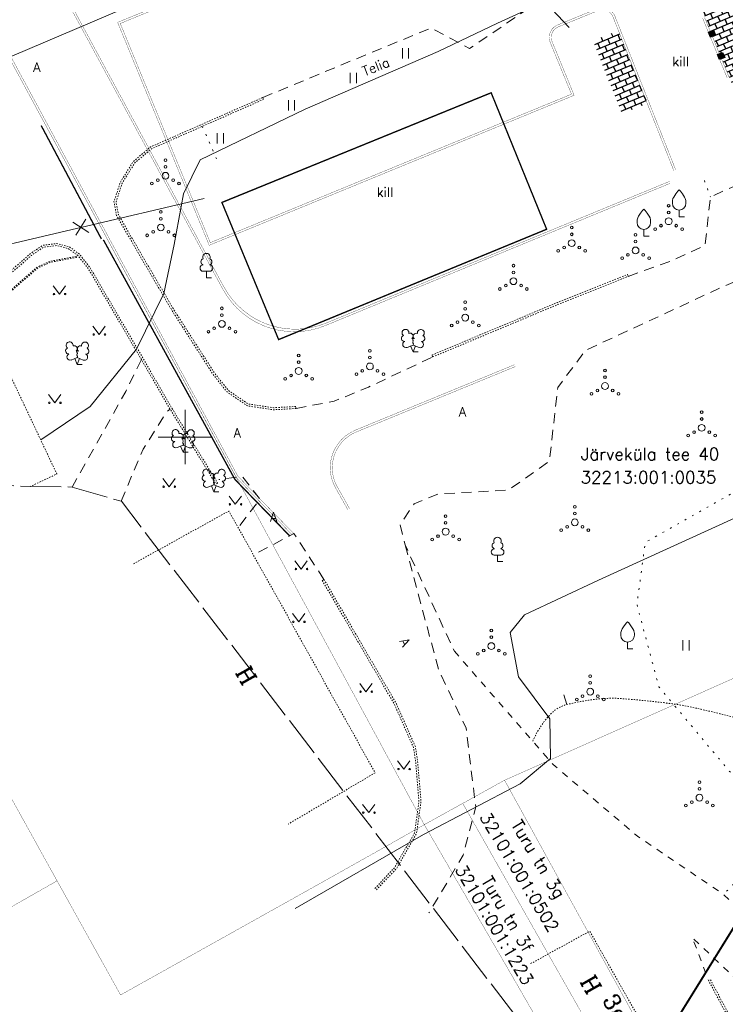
# Model space of a CAD drawing. Header units: metres. Extents: x 685671 to 686635, y 6588408 to 6589199.
# Tile 11 of 34: x 685838 to 685890, y 6588708 to 6588781. Entities that reach past the tile are written whole.
import ezdxf
from ezdxf.enums import TextEntityAlignment as Align

# ---------------------------------------------------------------- set-up
doc = ezdxf.new("R2010")
doc.units = ezdxf.units.M
for name, pattern in [('DASHED2', [0.375, 0.25, -0.125]), ('Kohtla-Järve PPA ühishoone G20$0$AAREKIVI', [0.02001, 0.01, -1e-05, 0.01]), ('Kohtla-Järve PPA ühishoone G20$0$ASFBET', [2.5, 1.5, -1]), ('Kohtla-Järve PPA ühishoone G20$0$HOONEKP', [0.02001, 0.01, -1e-05, 0.01]), ('Kohtla-Järve PPA ühishoone G20$0$ISOPOHI', [0.02001, 0.01, -1e-05, 0.01]), ('Kohtla-Järve PPA ühishoone G20$0$KATASTRIPIIR', [7, 4, -1, 1, -1]), ('Kohtla-Järve PPA ühishoone G20$0$KOLVIK', [1.25, 0.25, -1]), ('Kohtla-Järve PPA ühishoone G20$0$KRUUSKILL', [2, 1, -1]), ('Kohtla-Järve PPA ühishoone G20$0$MYYR', [0.02001, 0.01, -1e-05, 0.01]), ('Kohtla-Järve PPA ühishoone G20$0$TOOPIIR', [7, 6, -1])]:
    doc.linetypes.add(name, pattern=pattern)
for name, color, linetype in [('CON_betoontakistus', 252, 'Continuous'), ('CON_hoone', 7, 'Continuous'), ('CON_kõnnitee', 51, 'Continuous'), ('CON_sõidutee_äärekivi_8cm', 1, 'Continuous')]:
    doc.layers.add(name, color=color, linetype=linetype)
for name, color, linetype, lineweight in [('Kohtla-Järve PPA ühishoone G20$0$AED', 250, 'Continuous', 13), ('Kohtla-Järve PPA ühishoone G20$0$HALJASTUS', 250, 'Continuous', 13), ('Kohtla-Järve PPA ühishoone G20$0$HOONE', 250, 'Continuous', 13), ('Kohtla-Järve PPA ühishoone G20$0$HORISONTAAL-EH2000', 250, 'Continuous', 13), ('Kohtla-Järve PPA ühishoone G20$0$KPKAABEL', 250, 'Continuous', 13), ('Kohtla-Järve PPA ühishoone G20$0$MPKAABEL', 250, 'Continuous', 13), ('Kohtla-Järve PPA ühishoone G20$0$PIIR', 224, 'Continuous', 13), ('Kohtla-Järve PPA ühishoone G20$0$PUU', 250, 'Continuous', 13), ('Kohtla-Järve PPA ühishoone G20$0$SITRASS', 250, 'Continuous', 13), ('Kohtla-Järve PPA ühishoone G20$0$TEE', 250, 'Continuous', 13), ('Kohtla-Järve PPA ühishoone G20$0$TTRASS', 250, 'Continuous', 13), ('Kohtla-Järve PPA ühishoone G20$0$VORK', 250, 'Continuous', 13)]:
    doc.layers.add(name, color=color, linetype=linetype, lineweight=lineweight)
doc.layers.add('Kohtla-Järve PPA ühishoone G20$0$MOOTPIIR', color=250, linetype='Continuous', lineweight=13, plot=False)
doc.styles.add('Kohtla-Järve PPA ühishoone G20$0$romanc', font='romanc.shx')
doc.styles.add('Kohtla-Järve PPA ühishoone G20$0$romans', font='romans.shx')
doc.linetypes.add('Kohtla-Järve PPA ühishoone G20$0$-2T-', pattern='A,10,-1.5,["2T",Kohtla-Järve PPA ühishoone G20$0$romans,S=1.4,R=0,X=-1.4,Y=-0.7],-1.5,10,-3', length=26)
doc.linetypes.add('Kohtla-Järve PPA ühishoone G20$0$-S-', pattern='A,10,-1.5,["S",Kohtla-Järve PPA ühishoone G20$0$romans,S=1.4,R=0,X=-0.7,Y=-0.7],-1.5,10,-3', length=26)
doc.linetypes.add('Kohtla-Järve PPA ühishoone G20$0$EP_KBL', pattern='A,8,-2,[138,mkm.shx,S=1,R=0,X=0,Y=0],1,[138,mkm.shx,S=1,R=0,X=0,Y=0],4,[138,mkm.shx,S=1,R=180,X=0,Y=0],1,[138,mkm.shx,S=1,R=180,X=0,Y=0],-2', length=18)
doc.linetypes.add('Kohtla-Järve PPA ühishoone G20$0$MP_KBL', pattern='A,8,-2,[138,mkm.shx,S=1,R=0,X=0,Y=0],6,[138,mkm.shx,S=1,R=180,X=0,Y=0],-2', length=18)
doc.linetypes.add('Kohtla-Järve PPA ühishoone G20$0$SI_KBL', pattern='A,8,-2,4,[132,mkm.shx,S=0.5,R=0,X=0,Y=0],4,-2', length=20)
pattern_1 = [(23, (0, 0), (-0.158793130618, 0.374093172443), []), (113, (0, 0), (-0.53288630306, 0.215300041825), [0.4064, -0.4064])]

# ---------------------------------------------------------------- blocks, each defined once
blk = doc.blocks.new('Kohtla-Järve PPA ühishoone G20$0$LEHTP2')
at = {"layer": 'Kohtla-Järve PPA ühishoone G20$0$PUU', "linetype": 'Continuous'}
for p, q in [((-0.88, 0.67), (0.01, 1.02)), ((0, 0), (-0.35, 0.88)), ((0, 0), (0.36, 0.88)), ((0.76, 0), (0, 0)), ((0.01, 1.02), (0.89, 0.66))]:
    blk.add_line(p, q, dxfattribs=at)
at = {"layer": 'Kohtla-Järve PPA ühishoone G20$0$PUU', "linetype": 'Continuous', "flags": 128}
blk.add_lwpolyline([(0.01, 2.01), (-0.03, 1.86), (-0.03, 1.82), (-0.01, 1.76), (0.03, 1.69), (0.04, 1.65), (0.01, 1.58), (-0.04, 1.48), (-0.05, 1.43), (-0.04, 1.4), (-0.02, 1.34), (0.05, 1.22), (0.06, 1.18), (0.05, 1.14), (0.02, 1.07), (0.01, 1.02)], dxfattribs=at)
at = {"layer": 'Kohtla-Järve PPA ühishoone G20$0$PUU', "linetype": 'Continuous'}
for centre, radius, start, end in [((-1.11, 2.83), 0.512, 111.5027, 232.5173), ((-1.11, 2.83), 0.512, 350.4856, 111.5002), ((1.16, 2.81), 0.512, 67.6168, 188.6314), ((1.16, 2.81), 0.512, 306.5997, 67.6143), ((-1.26, 2.01), 0.448, 111.4304, 274.4987), ((-1.05, 1.12), 0.475, 111.5014, 291.5004), ((-0.44, 2.33), 0.448, 308.5041, 111.5725), ((0.01, 1.53), 0.475, 66.7655, 111.5015), ((0.48, 2.32), 0.45, 67.7016, 230.5126), ((1.07, 1.1), 0.475, 247.6166, 67.6155), ((1.29, 1.99), 0.448, 264.6183, 67.6866)]:
    blk.add_arc(centre, radius, start, end, dxfattribs=at)
blk = doc.blocks.new('Kohtla-Järve PPA ühishoone G20$0$VILJA1')
at = {"layer": 'Kohtla-Järve PPA ühishoone G20$0$PUU', "linetype": 'Continuous'}
for p, q in [((0, 0), (0, 1)), ((0.8, 0), (0, 0))]:
    blk.add_line(p, q, dxfattribs=at)
at = {"layer": 'Kohtla-Järve PPA ühishoone G20$0$PUU', "linetype": 'Continuous', "flags": 128}
for points in [[(-1, 2), (-1, 2.3), (-0.98, 2.43), (-0.91, 2.69), (-0.79, 2.93), (-0.5, 3.4), (-0.18, 3.81), (0, 4)], [(1, 2), (1, 2.3), (0.98, 2.43), (0.91, 2.69), (0.79, 2.93), (0.5, 3.4), (0.18, 3.81), (0, 4)]]:
    blk.add_lwpolyline(points, dxfattribs=at)
at = {"layer": 'Kohtla-Järve PPA ühishoone G20$0$PUU', "linetype": 'Continuous'}
blk.add_arc((0, 2), 1, 180, 0, dxfattribs=at)
blk = doc.blocks.new('Kohtla-Järve PPA ühishoone G20$0$LEHTP1')
at = {"layer": 'Kohtla-Järve PPA ühishoone G20$0$PUU', "linetype": 'Continuous'}
for p, q in [((0.48, 0.95), (-0.48, 0.95)), ((0, 0), (0, 0.95)), ((0.76, 0), (0, 0))]:
    blk.add_line(p, q, dxfattribs=at)
for centre, radius, start, end in [((0, 3.04), 0.554, 332.5799, 207.4201), ((-0.47, 1.42), 0.475, 90.0016, 269.3953), ((-0.34, 2.35), 0.465, 109.0217, 253.1415), ((0.34, 2.35), 0.465, 286.8508, 70.9859), ((0.47, 1.42), 0.475, 270.6047, 89.9984)]:
    blk.add_arc(centre, radius, start, end, dxfattribs=at)
blk = doc.blocks.new('Kohtla-Järve PPA ühishoone G20$0$VKORIS')
at = {"color": 0, "linetype": 'Continuous'}
for p, q in [((0, 4), (0, -4)), ((-4, 0), (4, 0))]:
    blk.add_line(p, q, dxfattribs=at)
blk = doc.blocks.new('Kohtla-Järve PPA ühishoone G20$0$HEIN')
at = {"color": 0, "linetype": 'Continuous'}
for p, q in [((-0.46, 0.76), (-0.46, -0.76)), ((0.46, 0.76), (0.46, -0.76))]:
    blk.add_line(p, q, dxfattribs=at)
blk = doc.blocks.new('Kohtla-Järve PPA ühishoone G20$0$MURU')
at = {"color": 0, "linetype": 'Continuous'}
for p, q in [((-0.93, 1.21), (0, 0)), ((0, 0), (0.89, 1.21))]:
    blk.add_line(p, q, dxfattribs=at)
for centre in [(-0.8, 0), (0.86, 0)]:
    blk.add_ellipse(centre, major_axis=(0.0778, 0.0778), ratio=1, start_param=5.497787, end_param=11.780972, dxfattribs=at)
blk = doc.blocks.new('Kohtla-Järve PPA ühishoone G20$0$VQSA')
at = {"color": 0, "linetype": 'Continuous'}
for centre, radius in [((0, 2.3), 0.2), ((0, 1.3), 0.2), ((0, 0), 0.5), ((-2, -1.15), 0.2), ((-1.13, -0.65), 0.2), ((1.13, -0.65), 0.2), ((2, -1.15), 0.2)]:
    blk.add_circle(centre, radius, dxfattribs=at)
blk = doc.blocks.new('Kohtla-Järve PPA ühishoone G20$0$EITOOT')
at = {"color": 0, "linetype": 'Continuous'}
for p, q in [((-0.99, 0.99), (0.99, -0.99)), ((-0.99, -0.99), (0.99, 0.99))]:
    blk.add_line(p, q, dxfattribs=at)
blk = doc.blocks.new('Kohtla-Järve PPA ühishoone G20$0$ISOJ')
at = {"color": 0}
blk.add_line((0, 0), (0, 1.5), dxfattribs=at)
blk = doc.blocks.new('Kohtla-Järve PPA ühishoone G20')
at = {"layer": 'Kohtla-Järve PPA ühishoone G20$0$AED', "linetype": 'Kohtla-Järve PPA ühishoone G20$0$MYYR', "ltscale": 0.5, "flags": 128}
blk.add_lwpolyline([(685906.305, 6588674.096), (685906.376, 6588673.964), (685907.573, 6588674.608), (685888.796, 6588709.921), (685888.664, 6588709.851), (685907.37, 6588674.669), (685906.305, 6588674.096)], dxfattribs=at)
at = {"layer": 'Kohtla-Järve PPA ühishoone G20$0$HALJASTUS', "linetype": 'Kohtla-Järve PPA ühishoone G20$0$KOLVIK', "ltscale": 0.5, "flags": 128}
for points in [[(685924.543, 6588774.999), (685927.488, 6588775.277), (685930.644, 6588773.433), (685929.945, 6588771.278), (685928.474, 6588760.435), (685913.783, 6588751.4), (685890.435, 6588745.864), (685883.985, 6588742.212), (685883.367, 6588737.639), (685884.99, 6588731.541), (685891.807, 6588723.403), (685892.836, 6588721.347), (685892.436, 6588718.949), (685889.765, 6588716.221)], [(685851.259, 6588772.945), (685852.499, 6588770.118)], [(685888.354, 6588768.943), (685888.8, 6588767.742)]]:
    blk.add_lwpolyline(points, dxfattribs=at)
at = {"layer": 'Kohtla-Järve PPA ühishoone G20$0$HOONE', "linetype": 'Kohtla-Järve PPA ühishoone G20$0$HOONEKP', "ltscale": 0.5, "flags": 128}
for points in [[(685822.052, 6588746.971), (685820.863, 6588749.295), (685835.995, 6588756.828), (685840.512, 6588747.271), (685838.558, 6588746.347)], [(685846.179, 6588740.64), (685853.222, 6588744.533), (685864.03, 6588725.197), (685857.605, 6588721.412)], [(685875.518, 6588711.103), (685879.886, 6588713.501), (685883.424, 6588707.267), (685879.695, 6588705.226)]]:
    blk.add_lwpolyline(points, dxfattribs=at)
at = {"layer": 'Kohtla-Järve PPA ühishoone G20$0$HORISONTAAL-EH2000', "linetype": 'Kohtla-Järve PPA ühishoone G20$0$ISOPOHI', "ltscale": 0.5, "flags": 128}
blk.add_lwpolyline([(685875.67, 6588727.538, -0.084099), (685876.982, 6588729.527, -0.14486), (685878.191, 6588730.239, -0.034722), (685880.523, 6588730.651, -0.045925), (685882.315, 6588730.675, -0.011241), (685885.76, 6588730.328, -0.02327), (685887.409, 6588730.045, -0.009406), (685891.095, 6588729.163, -0.012834), (685893.765, 6588728.396, -0.005104), (685894.784, 6588728.064, -0.00067), (685899.932, 6588726.319, -0.010189)], format="xyb", dxfattribs=at)
at = {"layer": 'Kohtla-Järve PPA ühishoone G20$0$KPKAABEL', "linetype": 'Kohtla-Järve PPA ühishoone G20$0$EP_KBL', "ltscale": 0.5, "flags": 128}
blk.add_lwpolyline([(685858.12, 6588715.185), (685867.609, 6588720.652), (685874.746, 6588724.383), (685876.984, 6588726.246), (685876.934, 6588729.18), (685874.621, 6588732.289), (685874, 6588735.57), (685875.07, 6588736.863), (685880.539, 6588739.426), (685892.25, 6588744.77), (685903.387, 6588749.172), (685910.301, 6588752.031), (685917.434, 6588754.766), (685924.473, 6588757.078), (685937.203, 6588762.848), (685943.59, 6588765.707), (685959.008, 6588771.547), (685974.594, 6588779.281), (685999.017, 6588790.3)], dxfattribs=at)
at = {"layer": 'Kohtla-Järve PPA ühishoone G20$0$MOOTPIIR', "linetype": 'Kohtla-Järve PPA ühishoone G20$0$TOOPIIR', "ltscale": 0.5, "flags": 128}
blk.add_lwpolyline([(685869.387, 6588820.364), (685868.831, 6588821.407), (685866.776, 6588823.614), (685865.449, 6588823.514), (685863.749, 6588824.914), (685861.795, 6588826.658), (685858.019, 6588836.884), (685869.267, 6588843.804), (685869.401, 6588843.842), (685872.578, 6588845.593), (685872.674, 6588845.666), (685872.79, 6588845.768), (685874.124, 6588846.426), (685895.253, 6588852.394), (685895.422, 6588851.015), (685895.818, 6588849.474), (685900.774, 6588844.027), (685897.979, 6588839.453), (685898.784, 6588837.586), (685898.854, 6588837.344), (685900.965, 6588833.677), (685963.689, 6588860.242), (686030.151, 6588728.663), (685913.004, 6588656.897), (685845.278, 6588745.253), (685845.259, 6588745.258), (685841.645, 6588746.305), (685838.558, 6588746.347), (685822.052, 6588746.971), (685821.395, 6588747.095), (685815.914, 6588744.024), (685806.514, 6588743.018), (685795.746, 6588740.152), (685789.77, 6588738.35), (685788.184, 6588739.028), (685784.861, 6588745.529), (685780.661, 6588747.743), (685775.595, 6588745.082), (685775.032, 6588745.722), (685769.911, 6588755.473), (685769.911, 6588755.473), (685773.577, 6588767.172), (685773.518, 6588767.304), (685769.33, 6588777.24), (685784.894, 6588784.731), (685786.098, 6588789.938), (685785.18, 6588791.624), (685772.316, 6588802.65), (685764.195, 6588811.626), (685762.419, 6588819.314), (685761.388, 6588821.621), (685758.472, 6588823.579), (685757.702, 6588825.208), (685751.163, 6588833.728), (685755.104, 6588837.066), (685757.838, 6588836.481), (685758.521, 6588836.763), (685761.806, 6588839.937), (685765.154, 6588841.336), (685773.312, 6588841.865), (685774.925, 6588838.994), (685775.39, 6588838.109), (685792.17, 6588825.995), (685797.26, 6588822.261), (685801.471, 6588821.205), (685801.506, 6588819.813), (685809.93, 6588822.734), (685825.057, 6588821.873), (685826.268, 6588817.281), (685828.045, 6588813.403), (685829.301, 6588810.975), (685829.581, 6588810.294), (685830.521, 6588808.632), (685830.717, 6588807.165), (685831.932, 6588804.695), (685832.024, 6588804.479)], close=True, dxfattribs=at)
at = {"layer": 'Kohtla-Järve PPA ühishoone G20$0$MPKAABEL', "linetype": 'Kohtla-Järve PPA ühishoone G20$0$MP_KBL', "ltscale": 0.5, "flags": 128}
blk.add_lwpolyline([(685826.753, 6588773.703), (685866.288, 6588790.53), (685869.035, 6588790.15), (685878.371, 6588780.256)], dxfattribs=at)
at = {"layer": 'Kohtla-Järve PPA ühishoone G20$0$PIIR', "color": 1, "linetype": 'Kohtla-Järve PPA ühishoone G20$0$KATASTRIPIIR', "ltscale": 0.5, "const_width": 0.02, "flags": 128}
for points in [[(685915.31, 6588816.21), (685942.42, 6588755.28), (685873.59, 6588724.65), (685883.45, 6588706.73), (685902.46, 6588674.01), (686010.65, 6588734.9), (685998.24, 6588760.11), (685960.71, 6588836.42), (685915.31, 6588816.21)], [(685835.53, 6588780.71), (685867.66, 6588721.37), (685873.59, 6588724.65), (685942.42, 6588755.28), (685915.31, 6588816.21), (685835.53, 6588780.71)], [(685867.66, 6588721.37), (685835.53, 6588780.71), (685804.91, 6588767.09), (685822.74, 6588730.3), (685831.2, 6588734.05), (685840.53, 6588717.22), (685845.22, 6588708.79), (685859.82, 6588716.95), (685865.09, 6588719.91), (685867.66, 6588721.37)], [(685802.47, 6588772.1), (685738.6, 6588745.29), (685744.74, 6588715.43), (685767.62, 6588675.28), (685812.71, 6588701.21), (685820.62, 6588705.77), (685827.86, 6588709.96), (685835.65, 6588714.44), (685840.53, 6588717.22), (685831.2, 6588734.05), (685822.74, 6588730.3), (685804.91, 6588767.09), (685802.47, 6588772.1)], [(685883.45, 6588706.73), (685873.59, 6588724.65), (685870.5, 6588722.94), (685880.6, 6588705.14), (685883.45, 6588706.73)], [(685880.6, 6588705.14), (685870.5, 6588722.94), (685867.66, 6588721.37), (685874.14, 6588710.21), (685877.9, 6588703.68), (685880.6, 6588705.14)]]:
    blk.add_lwpolyline(points, dxfattribs=at)
at = {"layer": 'Kohtla-Järve PPA ühishoone G20$0$SITRASS', "linetype": 'Kohtla-Järve PPA ühishoone G20$0$-S-', "ltscale": 0.5, "const_width": 0.15, "flags": 128}
blk.add_lwpolyline([(685872.641, 6588692.402), (685884.422, 6588703.942), (685907.753, 6588741.574), (685920.361, 6588761.887), (685997.105, 6588794.086)], dxfattribs=at)
at = {"layer": 'Kohtla-Järve PPA ühishoone G20$0$SITRASS', "linetype": 'Kohtla-Järve PPA ühishoone G20$0$SI_KBL', "ltscale": 0.5, "flags": 128}
blk.add_lwpolyline([(685839.321, 6588749.792), (685842.969, 6588752.261), (685846.395, 6588756.49), (685848.42, 6588760.608), (685849.184, 6588764.231), (685849.881, 6588767.969), (685851.095, 6588770.466), (685858.86, 6588774.212), (685868.683, 6588778.479), (685873.078, 6588780.565), (685876.408, 6588782.088), (685878.297, 6588786.193), (685878.802, 6588787.6)], dxfattribs=at)
at = {"layer": 'Kohtla-Järve PPA ühishoone G20$0$TEE', "linetype": 'Kohtla-Järve PPA ühishoone G20$0$ASFBET', "ltscale": 0.5, "flags": 128}
for points in [[(685855.725, 6588775.076), (685868.165, 6588780.217), (685871.006, 6588778.694), (685888.33, 6588790.518)], [(685920.168, 6588785.214), (685922.502, 6588785.427), (685925.358, 6588778.776), (685925.317, 6588777.253), (685924.543, 6588774.999), (685915.889, 6588771.596), (685901.19, 6588765.862), (685889.682, 6588761.089), (685879.567, 6588756.395), (685877.518, 6588753.654), (685876.904, 6588748.211), (685873.876, 6588746.078), (685868.703, 6588745.798), (685866.91, 6588745.067), (685865.882, 6588743.537), (685866.237, 6588742.034), (685869.881, 6588734.183)], [(685882.732, 6588761.868), (685885.946, 6588763.032), (685888.406, 6588764.145), (685888.8, 6588767.742), (685894.053, 6588770.079), (685899.644, 6588768.813), (685911.38, 6588773.709), (685911.96, 6588775.532), (685910.788, 6588780.342)], [(685846.76, 6588755.718), (685845.603, 6588753.358), (685841.645, 6588746.305)], [(685858.184, 6588752.107), (685861.006, 6588752.644), (685863.536, 6588753.686), (685868.283, 6588755.916)], [(685845.259, 6588745.258), (685846.882, 6588749.095), (685848.645, 6588751.878), (685848.874, 6588752.067)], [(685854.028, 6588743.476), (685855.52, 6588745.402), (685854.227, 6588747.088), (685852.48, 6588746.861)], [(685860.247, 6588739.486), (685858.019, 6588742.866), (685855.215, 6588741.382)], [(685866.237, 6588742.034), (685868.726, 6588732.782), (685870.75, 6588728.485), (685871.457, 6588722.694), (685870.53, 6588719.116), (685868.007, 6588714.846)]]:
    blk.add_lwpolyline(points, dxfattribs=at)
at = {"layer": 'Kohtla-Järve PPA ühishoone G20$0$TEE', "linetype": 'Kohtla-Järve PPA ühishoone G20$0$AAREKIVI', "ltscale": 0.5, "flags": 128}
for points in [[(685858.184, 6588752.107), (685856.515, 6588752.011), (685854.601, 6588752.298), (685853.084, 6588753.327), (685852.048, 6588754.628), (685849.062, 6588759.273), (685847.561, 6588761.821), (685844.914, 6588766.374), (685844.732, 6588767.381), (685845.205, 6588768.825), (685846.16, 6588770.35), (685847.431, 6588771.423), (685855.725, 6588775.076)], [(685858.175, 6588752.257), (685856.522, 6588752.162), (685854.657, 6588752.441), (685853.187, 6588753.438), (685852.17, 6588754.715), (685849.19, 6588759.352), (685847.69, 6588761.897), (685845.057, 6588766.427), (685844.886, 6588767.37), (685845.342, 6588768.761), (685846.275, 6588770.251), (685847.511, 6588771.294), (685855.785, 6588774.939)], [(685855.725, 6588775.076), (685855.785, 6588774.939)], [(685834.137, 6588759.667), (685838.536, 6588763.528), (685839.468, 6588764.158), (685840.517, 6588764.292), (685841.448, 6588764.043), (685842.166, 6588763.521), (685842.978, 6588762.497), (685846.89, 6588755.793), (685849.003, 6588752.144), (685852.386, 6588746.599)], [(685834.236, 6588759.554), (685838.628, 6588763.409), (685839.522, 6588764.014), (685840.507, 6588764.139), (685841.382, 6588763.905), (685842.061, 6588763.412), (685842.854, 6588762.412), (685846.76, 6588755.718), (685848.874, 6588752.067), (685852.258, 6588746.521)], [(685834.755, 6588758.822), (685839.082, 6588762.566), (685840.008, 6588762.976), (685841.947, 6588763.349)], [(685834.807, 6588758.762), (685839.125, 6588762.498), (685840.032, 6588762.899), (685841.962, 6588763.27)], [(685841.947, 6588763.349), (685841.962, 6588763.27)], [(685868.225, 6588756.054), (685877.476, 6588759.929), (685882.676, 6588762.007)], [(685868.283, 6588755.916), (685877.533, 6588759.79), (685882.732, 6588761.868)], [(685882.676, 6588762.007), (685882.732, 6588761.868)], [(685868.283, 6588755.916), (685868.225, 6588756.054)], [(685858.184, 6588752.107), (685858.175, 6588752.257)], [(685852.386, 6588746.599), (685852.258, 6588746.521)], [(685860.117, 6588739.41), (685860.247, 6588739.486)], [(685860.117, 6588739.41), (685865.435, 6588730.288), (685866.857, 6588727.074), (685867.014, 6588726.096), (685867.265, 6588723.063), (685866.94, 6588720.761), (685865.466, 6588718.199), (685864.003, 6588716.653)], [(685860.247, 6588739.486), (685865.569, 6588730.356), (685867.002, 6588727.117), (685867.163, 6588726.114), (685867.416, 6588723.059), (685867.084, 6588720.711), (685865.587, 6588718.109), (685864.112, 6588716.55)]]:
    blk.add_lwpolyline(points, dxfattribs=at)
at = {"layer": 'Kohtla-Järve PPA ühishoone G20$0$TEE', "linetype": 'Kohtla-Järve PPA ühishoone G20$0$KRUUSKILL', "ltscale": 0.5, "flags": 128}
blk.add_lwpolyline([(685869.881, 6588734.183), (685877.172, 6588725.814), (685883.409, 6588720.516), (685889.765, 6588716.221), (685900.287, 6588706.187), (685904.414, 6588704.349), (685911.307, 6588712.485), (685918.773, 6588717.126), (685924.984, 6588719.238), (685934.818, 6588715.851), (685938.331, 6588712.76), (685942.281, 6588708.729), (685938.154, 6588703.846), (685932.224, 6588701.814), (685923.542, 6588701.744), (685906.865, 6588693.997), (685900.913, 6588700.061), (685897.413, 6588703.602), (685887.464, 6588713.028), (685888.664, 6588709.851)], dxfattribs=at)
at = {"layer": 'Kohtla-Järve PPA ühishoone G20$0$TTRASS', "linetype": 'Kohtla-Järve PPA ühishoone G20$0$-2T-', "ltscale": 0.5, "flags": 128}
blk.add_lwpolyline([(685832.502, 6588763.191), (685851.385, 6588767.628)], dxfattribs=at)
at = {"layer": 'Kohtla-Järve PPA ühishoone G20$0$HALJASTUS', "linetype": 'Continuous', "xscale": 0.5, "yscale": 0.5, "zscale": 0.5}
for name, p in [('Kohtla-Järve PPA ühishoone G20$0$HEIN', (685866.27, 6588778.342)), ('Kohtla-Järve PPA ühishoone G20$0$HEIN', (685862.422, 6588776.523)), ('Kohtla-Järve PPA ühishoone G20$0$HEIN', (685857.846, 6588774.496)), ('Kohtla-Järve PPA ühishoone G20$0$HEIN', (685852.594, 6588772.053)), ('Kohtla-Järve PPA ühishoone G20$0$MURU', (685840.697, 6588760.556)), ('Kohtla-Järve PPA ühishoone G20$0$MURU', (685843.642, 6588757.573)), ('Kohtla-Järve PPA ühishoone G20$0$MURU', (685840.353, 6588752.526)), ('Kohtla-Järve PPA ühishoone G20$0$MURU', (685848.804, 6588746.332)), ('Kohtla-Järve PPA ühishoone G20$0$MURU', (685853.698, 6588745.032)), ('Kohtla-Järve PPA ühishoone G20$0$MURU', (685858.572, 6588740.248)), ('Kohtla-Järve PPA ühishoone G20$0$MURU', (685858.381, 6588736.348)), ('Kohtla-Järve PPA ühishoone G20$0$MURU', (685863.351, 6588731.186)), ('Kohtla-Järve PPA ühishoone G20$0$MURU', (685866.154, 6588725.47)), ('Kohtla-Järve PPA ühishoone G20$0$MURU', (685863.554, 6588722.259))]:
    blk.add_blockref(name, p, dxfattribs=at)
at = {"layer": 'Kohtla-Järve PPA ühishoone G20$0$HALJASTUS', "ltscale": 0.5, "xscale": 0.5, "yscale": 0.5, "zscale": 0.5}
for p in [(685848.537, 6588769.299), (685885.713, 6588765.935), (685848.193, 6588765.473), (685878.55, 6588764.321), (685883.271, 6588763.783), (685874.244, 6588761.507), (685870.683, 6588758.817), (685852.706, 6588758.355), (685863.644, 6588755.217), (685858.379, 6588754.879), (685881.01, 6588753.765), (685888.152, 6588750.681), (685878.778, 6588743.696), (685869.236, 6588743.011), (685872.611, 6588734.56), (685879.921, 6588731.191), (685887.984, 6588723.362)]:
    blk.add_blockref('Kohtla-Järve PPA ühishoone G20$0$VQSA', p, dxfattribs=at)
at = {"layer": 'Kohtla-Järve PPA ühishoone G20$0$HALJASTUS', "xscale": 0.5, "yscale": 0.5, "zscale": 0.5}
blk.add_blockref('Kohtla-Järve PPA ühishoone G20$0$HEIN', (685886.987, 6588734.617), dxfattribs=at)
at = {"layer": 'Kohtla-Järve PPA ühishoone G20$0$HORISONTAAL-EH2000', "ltscale": 0.5, "xscale": 0.5, "yscale": 0.5, "zscale": 0.5, "rotation": 17.60339275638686}
blk.add_blockref('Kohtla-Järve PPA ühishoone G20$0$ISOJ', (685878.191, 6588730.239), dxfattribs=at)
at = {"layer": 'Kohtla-Järve PPA ühishoone G20$0$PUU', "ltscale": 0.5, "xscale": 0.5, "yscale": 0.5, "zscale": 0.5}
for name, p in [('Kohtla-Järve PPA ühishoone G20$0$VILJA1', (685886.487, 6588766.261)), ('Kohtla-Järve PPA ühishoone G20$0$VILJA1', (685883.882, 6588764.836)), ('Kohtla-Järve PPA ühishoone G20$0$LEHTP1', (685851.565, 6588761.769)), ('Kohtla-Järve PPA ühishoone G20$0$LEHTP2', (685866.826, 6588756.283)), ('Kohtla-Järve PPA ühishoone G20$0$LEHTP2', (685842.015, 6588755.353)), ('Kohtla-Järve PPA ühishoone G20$0$LEHTP2', (685849.835, 6588748.88)), ('Kohtla-Järve PPA ühishoone G20$0$LEHTP2', (685852.105, 6588745.956)), ('Kohtla-Järve PPA ühishoone G20$0$LEHTP1', (685873.071, 6588740.799)), ('Kohtla-Järve PPA ühishoone G20$0$VILJA1', (685882.677, 6588734.359))]:
    blk.add_blockref(name, p, dxfattribs=at)
at = {"layer": 'Kohtla-Järve PPA ühishoone G20$0$TTRASS', "ltscale": 0.5, "xscale": 0.5, "yscale": 0.5, "zscale": 0.5, "rotation": 12.58749739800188}
blk.add_blockref('Kohtla-Järve PPA ühishoone G20$0$EITOOT', (685842.287, 6588765.49), dxfattribs=at)
at = {"layer": 'Kohtla-Järve PPA ühishoone G20$0$VORK', "xscale": 0.5, "yscale": 0.5, "zscale": 0.5}
blk.add_blockref('Kohtla-Järve PPA ühishoone G20$0$VKORIS', (685850, 6588750), dxfattribs=at)
at = {"layer": 'Kohtla-Järve PPA ühishoone G20$0$HOONE', "linetype": 'Continuous', "style": 'Kohtla-Järve PPA ühishoone G20$0$romanc'}
for s, rotation, p in [('H', 299.20333, (685854.514, 6588732.385)), ('H', 299.57634, (685879.974, 6588709.56)), ('3g', 299.57634, (685881.805, 6588707.854))]:
    blk.add_text(s, height=1.2, rotation=rotation, dxfattribs=at).set_placement(p, align=Align.MIDDLE_CENTER)
at = {"layer": 'Kohtla-Järve PPA ühishoone G20$0$PIIR', "color": 240, "style": 'Kohtla-Järve PPA ühishoone G20$0$romanc'}
for s, p in [('Järveküla tee 40', (685884.342, 6588748.743)), ('32213:001:0035', (685884.225, 6588747.024))]:
    blk.add_text(s, height=0.9, dxfattribs=at).set_placement(p, align=Align.MIDDLE)
at = {"layer": 'Kohtla-Järve PPA ühishoone G20$0$PIIR', "color": 73, "style": 'Kohtla-Järve PPA ühishoone G20$0$romanc'}
for s, rotation, p in [('32101:001:0502', 300.98673, (685874.682, 6588717.863)), ('Turu tn 3g', 300.98673, (685875.965, 6588718.739)), ('32101:001:1223', 300.55323, (685872.837, 6588713.971)), ('Turu tn 3f', 300.55323, (685873.808, 6588714.759))]:
    blk.add_text(s, height=0.9, rotation=rotation, dxfattribs=at).set_placement(p, align=Align.MIDDLE)
at = {"layer": 'Kohtla-Järve PPA ühishoone G20$0$SITRASS', "ltscale": 0.5, "style": 'Kohtla-Järve PPA ühishoone G20$0$romanc'}
blk.add_text('Telia', height=0.7, rotation=21.55194, dxfattribs=at).set_placement((685864.082, 6588777.35), align=Align.MIDDLE_CENTER)
at = {"layer": 'Kohtla-Järve PPA ühishoone G20$0$TEE', "linetype": 'Continuous', "style": 'Kohtla-Järve PPA ühishoone G20$0$romanc'}
for s, p in [('kill', (685886.601, 6588777.742)), ('A', (685839.028, 6588777.32)), ('kill', (685864.759, 6588768.081)), ('A', (685870.483, 6588751.867)), ('A', (685853.844, 6588750.316)), ('A', (685856.529, 6588744.102))]:
    blk.add_text(s, height=0.7, dxfattribs=at).set_placement(p, align=Align.MIDDLE_CENTER)
blk.add_text('A', height=0.7, rotation=298.4742, dxfattribs=at).set_placement((685866.246, 6588734.85), align=Align.MIDDLE_CENTER)

msp = doc.modelspace()

# ---------------------------------------------------------------- hatches: boundary and pattern name
at = {"layer": 'CON_betoontakistus', "true_color": 0x636466}
h = msp.add_hatch(color=251, dxfattribs=at)
h.dxf.hatch_style = 1
h.paths.add_polyline_path([(685888.645, 6588779.908), (685889.015, 6588780.06), (685889.167, 6588779.69), (685888.797, 6588779.538)])
h = msp.add_hatch(color=251, dxfattribs=at)
h.dxf.hatch_style = 1
h.paths.add_polyline_path([(685889.329, 6588778.244), (685889.699, 6588778.396), (685889.851, 6588778.026), (685889.481, 6588777.874)])
at = {"layer": 'CON_kõnnitee', "true_color": 0x636466}
h = msp.add_hatch(dxfattribs=at)
h.set_pattern_fill('AR-B816', color=251, scale=0.002, angle=23)
h.set_pattern_definition(pattern_1)
edge = h.paths.add_edge_path()
edge.add_line((685891.409, 6588782.784), (685895.312, 6588773.285))
edge.add_line((685895.312, 6588773.285), (685892.086, 6588771.953))
edge.add_line((685892.086, 6588771.953), (685888.239, 6588781.461))
edge.add_arc((685890.893, 6588782.501), 2.85, 112.33771, 201.41689, ccw=False)
edge.add_line((685889.809, 6588785.137), (685893.882, 6588786.811))
edge.add_line((685893.882, 6588786.811), (685894.198, 6588786.039))
edge.add_line((685894.198, 6588786.039), (685896.974, 6588787.178))
edge.add_line((685896.974, 6588787.178), (685896.656, 6588787.952))
edge.add_line((685896.656, 6588787.952), (685900.535, 6588789.562))
edge.add_line((685900.535, 6588789.562), (685900.858, 6588788.776))
edge.add_line((685900.858, 6588788.776), (685903.633, 6588789.915))
edge.add_line((685903.633, 6588789.915), (685903.31, 6588790.702))
edge.add_line((685903.31, 6588790.702), (685907.2, 6588792.283))
edge.add_line((685907.2, 6588792.283), (685907.518, 6588791.512))
edge.add_line((685907.518, 6588791.512), (685910.289, 6588792.649))
edge.add_line((685910.289, 6588792.649), (685909.975, 6588793.424))
edge.add_line((685909.975, 6588793.424), (685916.911, 6588796.275))
edge.add_line((685916.911, 6588796.275), (685917.24, 6588795.489))
edge.add_line((685917.24, 6588795.489), (685921.163, 6588797.115))
edge.add_line((685921.163, 6588797.115), (685920.843, 6588797.887))
edge.add_line((685920.843, 6588797.887), (685925.715, 6588799.889))
edge.add_line((685925.715, 6588799.889), (685926.81, 6588797.286))
edge.add_line((685926.81, 6588797.286), (685914.971, 6588792.457))
edge.add_line((685914.971, 6588792.457), (685891.409, 6588782.784))
h = msp.add_hatch(dxfattribs=at)
h.set_pattern_fill('AR-B816', color=251, scale=0.002, angle=23)
h.set_pattern_definition(pattern_1)
h.paths.add_polyline_path([(685882.002, 6588780.003), (685880.147, 6588779.269), (685882.28, 6588773.878), (685884.14, 6588774.613)])

# ---------------------------------------------------------------- linework, layer by layer
at = {"layer": 'CON_betoontakistus'}
for points in [[(685888.645, 6588779.908), (685889.015, 6588780.06), (685889.167, 6588779.69), (685888.797, 6588779.538)], [(685889.329, 6588778.244), (685889.699, 6588778.396), (685889.851, 6588778.026), (685889.481, 6588777.874)]]:
    msp.add_lwpolyline(points, close=True, dxfattribs=at)
at = {"layer": 'CON_hoone', "color": 6, "linetype": 'DASHED2', "ltscale": 4, "const_width": 0.1}
msp.add_lwpolyline([(685852.707, 6588767.325), (685856.897, 6588757.197), (685876.698, 6588765.345), (685872.6, 6588775.427)], close=True, dxfattribs=at)
at = {"layer": 'CON_sõidutee_äärekivi_8cm', "color": 18, "true_color": 0x000000, "const_width": 0.02}
for points in [[(685886.096, 6588769.667), (685881.606, 6588781.018, 0.41897), (685880.492, 6588781.496), (685877.572, 6588780.3, 0.41459), (685877.108, 6588779.19), (685878.731, 6588775.24), (685851.768, 6588764.161), (685845.003, 6588780.626), (685872.062, 6588791.733), (685876.69, 6588793.635), (685872.426, 6588804.499, 0.419688), (685866.056, 6588807.207, 0.419688)], [(685886.236, 6588769.722), (685881.746, 6588781.073, 0.418872), (685880.436, 6588781.634), (685877.515, 6588780.439, 0.41459), (685876.969, 6588779.133), (685878.535, 6588775.322), (685851.85, 6588764.357), (685845.199, 6588780.544), (685872.119, 6588791.594), (685876.884, 6588793.552), (685872.566, 6588804.553, 0.419688), (685865.998, 6588807.346)], [(685823.89, 6588789.072, -0.309808), (685829.389, 6588787.745), (685835.653, 6588780.797), (685853.891, 6588747.099), (685858.019, 6588742.866)], [(685823.94, 6588788.931, -0.310033), (685829.278, 6588787.645), (685835.53, 6588780.71), (685853.769, 6588747.009), (685857.912, 6588742.761)], [(685840.578, 6588783.463), (685852.774, 6588760.919, 0.383867), (685860.339, 6588758.227), (685885.846, 6588768.748)], [(685840.697, 6588783.534), (685852.84, 6588761.106, 0.383778), (685860.404, 6588758.416), (685885.788, 6588768.886)], [(685874.32, 6588755.34), (685862.568, 6588750.507, 0.450413), (685861.094, 6588746.262), (685862.009, 6588744.635)], [(685874.377, 6588755.202), (685862.625, 6588750.368, 0.450413), (685861.225, 6588746.335), (685862.139, 6588744.709)]]:
    msp.add_lwpolyline(points, format="xyb", dxfattribs=at)
for points in [[(685888.366, 6588780.983), (685888.784, 6588779.965)], [(685888.227, 6588780.926), (685888.645, 6588779.908)], [(685888.797, 6588779.538), (685889.329, 6588778.244)], [(685888.936, 6588779.595), (685889.468, 6588778.301)], [(685889.481, 6588777.874), (685890.037, 6588776.52)], [(685889.619, 6588777.93), (685890.175, 6588776.579)]]:
    msp.add_lwpolyline(points, dxfattribs=at)
at = {"layer": 'CON_sõidutee_äärekivi_8cm', "color": 18, "linetype": 'DASHED2', "true_color": 0x000000, "const_width": 0.1}
for points in [[(685843.802, 6588764.633), (685839.358, 6588773.001)], [(685857.727, 6588742.682), (685853.674, 6588746.86), (685843.95, 6588764.565)]]:
    msp.add_lwpolyline(points, dxfattribs=at)

# ---------------------------------------------------------------- block references
at = {"color": 251, "true_color": 0x636466}
msp.add_blockref('Kohtla-Järve PPA ühishoone G20', (0, 0), dxfattribs=at)

doc.saveas('drawing.dxf')
